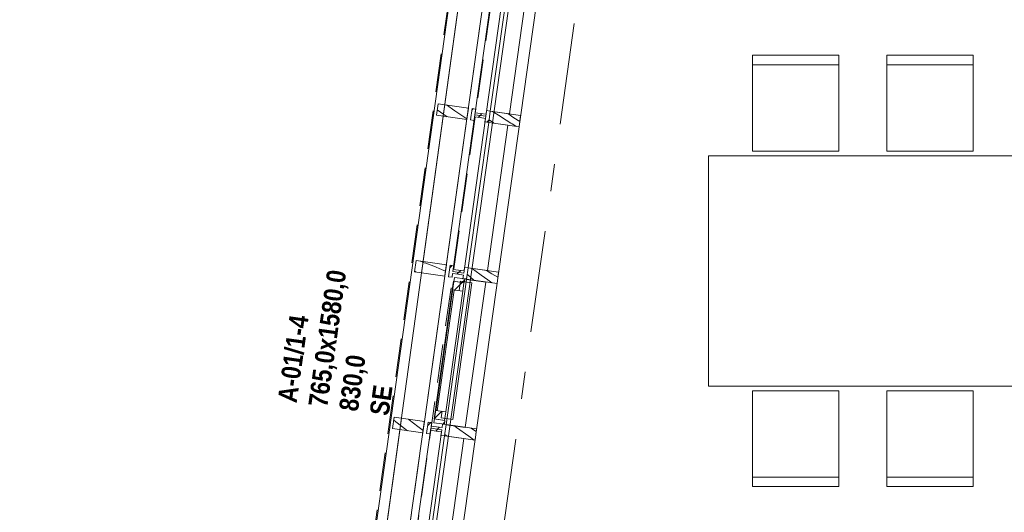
# Model space of a CAD drawing. Header units: millimetres. Extents: x 74467 to 235410, y -65 to 114857.
# Tile 77 of 256: x 82659 to 87793, y 98618 to 101186. Entities that reach past the tile are written whole.
import ezdxf
from ezdxf.enums import TextEntityAlignment as Align

# ---------------------------------------------------------------- set-up
doc = ezdxf.new("R2010")
doc.units = ezdxf.units.MM
doc.header["$MEASUREMENT"] = 0
for name, pattern in [('Katkend topelt', [1093.611073, 529.166651, -211.666656, 141.111112, -211.666656]), ('Katkend varjatud', [300, 200, -100]), ('Wipeout_Contour', [1000, 0, -1000])]:
    doc.linetypes.add(name, pattern=pattern)
for name, color, linetype in [('00 Kunstikonkursi LÜ jaoks asendi 2D', 7, 'Continuous'), ('00 Silt KLF.AR', 7, 'Continuous'), ('00 Teljed.AR', 7, 'Continuous'), ('1235 Vahelaed.AR', 7, 'Continuous'), ('1245 Klaasfassaadid.AR', 7, 'Continuous'), ('1247 Lamellid.AR', 7, 'Continuous'), ('1248 Vihmaveerennid.AR', 7, 'Continuous'), ('1330 Sisustus.SA', 7, 'Continuous'), ('9350 Netopind.AR', 7, 'Continuous'), ('Aken', 7, 'Continuous')]:
    doc.layers.add(name, color=color, linetype=linetype)
doc.styles.add('GENERATED_STYLE_2', font='txt', dxfattribs={"width": 0.84})
doc.styles.add('GENERATED_STYLE_3', font='txt')
pattern_1 = [(45, (0, 0), (-176.7767, 176.7767), []), (45, (-35.36, 35.36), (-176.7767, 176.7767), []), (45, (-70.7, 70.7), (-176.7767, 176.7767), [])]

# ---------------------------------------------------------------- blocks, each defined once
blk = doc.blocks.new('Slab_21_1', base_point=(85488.4, 103235.9))
at = {"layer": '1235 Vahelaed.AR', "color": 7, "linetype": 'Continuous', "lineweight": 13, "flags": 128}
blk.add_lwpolyline([(92532.7, 91133.4), (92269.1, 89251.8), (83692.5, 90457.2), (85488.4, 103235.9), (92952.6, 103235.9), (92952.6, 98575.9), (92952.6, 97085.9), (92952.6, 95885.9), (92742.6, 95885.9), (92742.6, 95485.9), (93142.6, 95485.9), (92577.6, 91453.2)], dxfattribs=at)
blk = doc.blocks.new('Beam_23_1', base_point=(85231.4, 103526.9))
at = {"color": 254, "linetype": 'Wipeout_Contour', "lineweight": 0, "ltscale": 527440.435451}
blk.add_wipeout([(85231.4, 103526.9), (84492.2, 98266.9), (84650.6, 98244.7), (85370.5, 103366.9)], dxfattribs=at).dxf.layer = '1247 Lamellid.AR'
at = {"layer": '1247 Lamellid.AR', "color": 7, "linetype": 'Continuous', "lineweight": 13, "flags": 128}
for points in [[(85231.4, 103526.9), (84492.2, 98266.9)], [(85370.5, 103366.9), (84650.6, 98244.7)]]:
    blk.add_lwpolyline(points, dxfattribs=at)
blk = doc.blocks.new('Beam_39_1', base_point=(84611.2, 99113.6))
at = {"layer": '1247 Lamellid.AR', "color": 7, "linetype": 'Katkend varjatud', "lineweight": 13, "flags": 128}
for points in [[(84611.2, 99113.6), (84717.6, 99871.2)], [(84717.6, 99871.2), (84876.1, 99848.9)], [(84769.6, 99091.3), (84876.1, 99848.9)], [(84611.2, 99113.6), (84769.6, 99091.3)]]:
    blk.add_lwpolyline(points, dxfattribs=at)
blk = doc.blocks.new('Beam_48_1', base_point=(85231.4, 103526.9))
at = {"layer": '1247 Lamellid.AR', "color": 7, "linetype": 'Katkend varjatud', "lineweight": 13, "flags": 128}
for points in [[(85231.4, 103526.9), (84492.2, 98266.9)], [(85370.5, 103366.9), (84650.6, 98244.7)]]:
    blk.add_lwpolyline(points, dxfattribs=at)
blk = doc.blocks.new('Beam_50_1', base_point=(84611.2, 99113.6))
at = {"color": 254, "linetype": 'Wipeout_Contour', "lineweight": 0, "ltscale": 522731.960767}
blk.add_wipeout([(84769.6, 99091.3), (84876.1, 99848.9), (84717.6, 99871.2), (84611.2, 99113.6)], dxfattribs=at).dxf.layer = '1247 Lamellid.AR'
at = {"layer": '1247 Lamellid.AR', "color": 7, "linetype": 'Continuous', "lineweight": 13, "flags": 128}
for points in [[(84611.2, 99113.6), (84717.6, 99871.2)], [(84717.6, 99871.2), (84876.1, 99848.9)], [(84769.6, 99091.3), (84876.1, 99848.9)], [(84611.2, 99113.6), (84769.6, 99091.3)]]:
    blk.add_lwpolyline(points, dxfattribs=at)
blk = doc.blocks.new('Chair 10 24[20]_1', base_point=(86480.5, 101000.8))
at = {"layer": '1330 Sisustus.SA', "color": 253, "linetype": 'Continuous', "lineweight": 13, "true_color": 0xa5a6a4}
blk.add_line((86480.5, 100950.8), (86930.5, 100950.8), dxfattribs=at)
at = {"layer": '1330 Sisustus.SA', "color": 253, "linetype": 'Continuous', "lineweight": 13, "true_color": 0xa5a6a4, "flags": 128}
blk.add_lwpolyline([(86480.5, 100500.8), (86930.5, 100500.8), (86930.5, 101000.8), (86480.5, 101000.8)], close=True, dxfattribs=at)
blk = doc.blocks.new('Chair 10 24[21]_1', base_point=(87180.5, 101000.8))
at = {"layer": '1330 Sisustus.SA', "color": 253, "linetype": 'Continuous', "lineweight": 13, "true_color": 0xa5a6a4}
blk.add_line((87180.5, 100950.8), (87630.5, 100950.8), dxfattribs=at)
at = {"layer": '1330 Sisustus.SA', "color": 253, "linetype": 'Continuous', "lineweight": 13, "true_color": 0xa5a6a4, "flags": 128}
blk.add_lwpolyline([(87180.5, 100500.8), (87630.5, 100500.8), (87630.5, 101000.8), (87180.5, 101000.8)], close=True, dxfattribs=at)
blk = doc.blocks.new('Chair 10 24[24]_1', base_point=(86480.5, 98751.6))
at = {"layer": '1330 Sisustus.SA', "color": 253, "linetype": 'Continuous', "lineweight": 13, "true_color": 0xa5a6a4}
blk.add_line((86480.5, 98801.6), (86930.5, 98801.6), dxfattribs=at)
at = {"layer": '1330 Sisustus.SA', "color": 253, "linetype": 'Continuous', "lineweight": 13, "true_color": 0xa5a6a4, "flags": 128}
blk.add_lwpolyline([(86480.5, 99251.6), (86930.5, 99251.6), (86930.5, 98751.6), (86480.5, 98751.6)], close=True, dxfattribs=at)
blk = doc.blocks.new('Chair 10 24[25]_1', base_point=(87180.5, 98751.6))
at = {"layer": '1330 Sisustus.SA', "color": 253, "linetype": 'Continuous', "lineweight": 13, "true_color": 0xa5a6a4}
blk.add_line((87180.5, 98801.6), (87630.5, 98801.6), dxfattribs=at)
at = {"layer": '1330 Sisustus.SA', "color": 253, "linetype": 'Continuous', "lineweight": 13, "true_color": 0xa5a6a4, "flags": 128}
blk.add_lwpolyline([(87180.5, 99251.6), (87630.5, 99251.6), (87630.5, 98751.6), (87180.5, 98751.6)], close=True, dxfattribs=at)
blk = doc.blocks.new('Suur arvutiklass_RG 114_19_1', base_point=(86306.1, 102478.4))
at = {"layer": '9350 Netopind.AR', "color": 7, "linetype": 'Continuous', "lineweight": 13, "flags": 128}
blk.add_lwpolyline([(85773.2, 102675.9), (85602.8, 101463.5), (85385.1, 101494.1), (84690.6, 96552.6), (84908.4, 96522), (84821.4, 95903.1), (85019.4, 95875.3), (84965.2, 95489.1), (92788.2, 94389.4), (92940.9, 95475.9), (92732.6, 95475.9), (92732.6, 95895.9), (92942.4, 95895.9), (92942.6, 102676.1), (92732.6, 102676.1), (92732.6, 102885.9), (92362.6, 102885.9), (92362.6, 103095.9), (87372.6, 103095.9), (87372.6, 102875.9), (86028.8, 102875.9), (86028.8, 102675.9)], close=True, dxfattribs=at)
blk = doc.blocks.new('*X2291')
at = {"layer": '1247 Lamellid.AR', "color": 7, "linetype": 'Continuous', "lineweight": 13}
for p, q in [((84928.6, 100710.7), (84884.1, 100741.5)), ((84853.2, 100704.3), (84836.4, 100716)), ((84888.6, 100680.2), (84853.2, 100704.3)), ((84991.4, 100669.5), (84928.6, 100710.7))]:
    blk.add_line(p, q, dxfattribs=at)
blk = doc.blocks.new('Column_221_1', base_point=(84995.1, 100695.6))
at = {"layer": '1247 Lamellid.AR', "color": 7, "linetype": 'Continuous', "lineweight": 13, "flags": 128}
blk.add_lwpolyline([(84990.9, 100665.9), (84999.2, 100725.3), (84840.8, 100747.5), (84832.4, 100688.1)], close=True, dxfattribs=at)
at = {"layer": '1247 Lamellid.AR', "color": 7, "lineweight": 15}
blk.add_blockref('*X2291', (0, 0), dxfattribs=at)
blk = doc.blocks.new('*X2293')
at = {"layer": '1247 Lamellid.AR', "color": 7, "linetype": 'Continuous', "lineweight": 13}
for p, q in [((84754.2, 99924.5), (84747.5, 99927.5)), ((84761.5, 99921.5), (84754.2, 99924.5)), ((84768.9, 99918.8), (84761.5, 99921.5)), ((84776.4, 99916.3), (84768.9, 99918.8)), ((84818.3, 99901.7), (84776.4, 99916.3)), ((84726, 99870), (84718.1, 99874.8)), ((84859.2, 99884.4), (84818.3, 99901.7)), ((84879.6, 99874.1), (84859.2, 99884.4))]:
    blk.add_line(p, q, dxfattribs=at)
blk = doc.blocks.new('Column_222_1', base_point=(84880.2, 99878.6))
at = {"layer": '1247 Lamellid.AR', "color": 7, "linetype": 'Continuous', "lineweight": 13, "flags": 128}
blk.add_lwpolyline([(84876.1, 99848.9), (84884.4, 99908.3), (84726, 99930.6), (84717.6, 99871.2)], close=True, dxfattribs=at)
at = {"layer": '1247 Lamellid.AR', "color": 7, "lineweight": 15}
blk.add_blockref('*X2293', (0, 0), dxfattribs=at)
blk = doc.blocks.new('*X2295')
at = {"layer": '1247 Lamellid.AR', "color": 7, "linetype": 'Continuous', "lineweight": 13}
for p, q in [((84620.4, 99090.3), (84609.1, 99099.3)), ((84672.7, 99049.9), (84620.4, 99090.3)), ((84689.8, 99100.4), (84686.6, 99103)), ((84712.7, 99082.6), (84689.8, 99100.4)), ((84735.7, 99065), (84712.7, 99082.6)), ((84681.7, 99043.1), (84672.7, 99049.9)), ((84763, 99044.6), (84735.7, 99065))]:
    blk.add_line(p, q, dxfattribs=at)
blk = doc.blocks.new('Column_223_1', base_point=(84765.4, 99061.6))
at = {"layer": '1247 Lamellid.AR', "color": 7, "linetype": 'Continuous', "lineweight": 13, "flags": 128}
blk.add_lwpolyline([(84761.2, 99031.9), (84769.6, 99091.3), (84611.2, 99113.6), (84602.8, 99054.2)], close=True, dxfattribs=at)
at = {"layer": '1247 Lamellid.AR', "color": 7, "lineweight": 15}
blk.add_blockref('*X2295', (0, 0), dxfattribs=at)
blk = doc.blocks.new('Dining Table 01 24[542]_1', base_point=(87851.6, 100476.2))
at = {"layer": '1330 Sisustus.SA', "color": 253, "linetype": 'Continuous', "lineweight": 13, "true_color": 0xa5a6a4}
for p, q in [((87851.6, 100476.2), (86251.6, 100476.2)), ((86251.6, 100476.2), (86251.6, 99276.2)), ((87851.6, 99276.2), (87851.6, 100476.2)), ((86251.6, 99276.2), (87851.6, 99276.2))]:
    blk.add_line(p, q, dxfattribs=at)
at = {"layer": '1330 Sisustus.SA', "color": 253, "linetype": 'Continuous', "lineweight": 13, "true_color": 0xa5a6a4, "flags": 128}
blk.add_lwpolyline([(87851.6, 100476.2), (86251.6, 100476.2), (86251.6, 99276.2), (87851.6, 99276.2)], close=True, dxfattribs=at)
blk = doc.blocks.new('Beam_101_1', base_point=(80955.8, 71665.2))
at = {"layer": '1248 Vihmaveerennid.AR', "color": 7, "linetype": 'Katkend varjatud', "lineweight": 13}
for p, q in [((80738, 71695.8), (85214.9, 103550.9)), ((80955.8, 71665.2), (85406.1, 103330.9))]:
    blk.add_line(p, q, dxfattribs=at)
blk = doc.blocks.new('Slab_457_1', base_point=(84983, 99059.3))
at = {"layer": '1330 Sisustus.SA', "color": 253, "linetype": 'Continuous', "lineweight": 13, "true_color": 0xa5a6a4, "flags": 128}
blk.add_lwpolyline([(84983, 99059.3), (84883.3, 99073.3), (84989.7, 99830.7), (85089.4, 99816.7)], close=True, dxfattribs=at)
blk = doc.blocks.new('Slab_458_1', base_point=(84917.3, 99101.1))
at = {"layer": '1330 Sisustus.SA', "color": 253, "linetype": 'Continuous', "lineweight": 13, "true_color": 0xa5a6a4, "flags": 128}
blk.add_lwpolyline([(84917.3, 99101.1), (84857.3, 99109.5), (84957.5, 99822.7), (85017.6, 99814.2)], close=True, dxfattribs=at)
blk = doc.blocks.new('Slab_459_1', base_point=(84917.3, 99101.1))
at = {"layer": '1330 Sisustus.SA', "color": 253, "linetype": 'Continuous', "lineweight": 13, "true_color": 0xa5a6a4, "flags": 128}
blk.add_lwpolyline([(84917.3, 99101.1), (84857.3, 99109.5), (84957.5, 99822.7), (85017.6, 99814.2)], close=True, dxfattribs=at)
blk = doc.blocks.new('Slab_460_1', base_point=(85098, 99878.2))
at = {"layer": '1330 Sisustus.SA', "color": 253, "linetype": 'Continuous', "lineweight": 13, "true_color": 0xa5a6a4, "flags": 128}
blk.add_lwpolyline([(85098, 99878.2), (84998.4, 99892.2), (85104.9, 100650), (85204.5, 100636)], close=True, dxfattribs=at)
blk = doc.blocks.new('Slab_461_1', base_point=(85212.9, 100695.3))
at = {"layer": '1330 Sisustus.SA', "color": 253, "linetype": 'Continuous', "lineweight": 13, "true_color": 0xa5a6a4, "flags": 128}
blk.add_lwpolyline([(85212.9, 100695.3), (85113.2, 100709.3), (85219.7, 101467.2), (85319.4, 101453.2)], close=True, dxfattribs=at)
blk = doc.blocks.new('Slab_462_1', base_point=(84868.4, 98243.9))
at = {"layer": '1330 Sisustus.SA', "color": 253, "linetype": 'Continuous', "lineweight": 13, "true_color": 0xa5a6a4, "flags": 128}
blk.add_lwpolyline([(84868.4, 98243.9), (84768.7, 98257.9), (84875.2, 99015.7), (84974.9, 99001.7)], close=True, dxfattribs=at)
blk = doc.blocks.new('*X3334')
at = {"layer": '1245 Klaasfassaadid.AR', "color": 7, "linetype": 'Continuous', "lineweight": 13}
for p, q in [((85164.3, 100682.2), (85125.1, 100707.6)), ((85172.2, 100677.2), (85164.3, 100682.2)), ((85180.1, 100672.1), (85172.2, 100677.2)), ((85188, 100667.1), (85180.1, 100672.1)), ((85236.3, 100674.8), (85204.6, 100696.4)), ((85267, 100654.4), (85236.3, 100674.8)), ((85129.6, 100647.5), (85106.7, 100663.8)), ((85129.6, 100647.5), (85134, 100645.7)), ((85195.9, 100662.1), (85188, 100667.1)), ((85203.8, 100657.1), (85195.9, 100662.1)), ((85211.7, 100652.1), (85203.8, 100657.1)), ((85219.6, 100647.1), (85211.7, 100652.1)), ((85227.6, 100642.2), (85219.6, 100647.1)), ((85245.5, 100630.1), (85227.6, 100642.2))]:
    blk.add_line(p, q, dxfattribs=at)
blk = doc.blocks.new('*X3352')
at = {"layer": '1245 Klaasfassaadid.AR', "color": 7, "linetype": 'Continuous', "lineweight": 13}
for p, q in [((84994.2, 99856.9), (84993.4, 99857.7)), ((85027.5, 99827.6), (84994.2, 99856.9)), ((85032.2, 99878.7), (85017.1, 99889.7)), ((85066.1, 99854.3), (85032.2, 99878.7)), ((85100.1, 99830), (85066.1, 99854.3)), ((85121.9, 99861.4), (85092.9, 99879)), ((85152.9, 99843), (85121.9, 99861.4)), ((85121.9, 99814.3), (85100.1, 99830))]:
    blk.add_line(p, q, dxfattribs=at)
blk = doc.blocks.new('*X3353')
at = {"layer": '1245 Klaasfassaadid.AR', "color": 7, "linetype": 'Continuous', "lineweight": 13}
for p, q in [((84937.2, 99060.1), (84923.7, 99069.7)), ((85001.3, 99014.5), (84937.2, 99060.1)), ((85036.7, 99041.6), (85014, 99057)), ((85040, 99039.4), (85036.7, 99041.6)), ((84888.9, 99014), (84876.1, 99022.8)), ((85029.9, 98994.2), (85001.3, 99014.5))]:
    blk.add_line(p, q, dxfattribs=at)
blk = doc.blocks.new('Curtain Wall_14_1')
at = {"layer": '1245 Klaasfassaadid.AR', "linetype": 'Continuous', "lineweight": 0, "true_color": 0x000000}
h = blk.add_hatch(dxfattribs=at)
h.set_pattern_fill('Alumiinium_0001', color=178, style=0, pattern_type=2)
h.set_pattern_definition(pattern_1)
h.paths.add_polyline_path([(85019, 100722.5), (85010.7, 100663.1), (85029, 100660.5), (85031.6, 100679.3), (85024.1, 100680.4), (85027.2, 100702.2), (85034.7, 100701.1), (85037.3, 100719.9)])
h = blk.add_hatch(dxfattribs=at)
h.set_pattern_fill('Alumiinium_0001', color=178, style=0, pattern_type=2)
h.set_pattern_definition(pattern_1)
h.paths.add_polyline_path([(85027.2, 100702.2), (85024.1, 100680.4), (85031.6, 100679.3), (85059.9, 100675.4), (85062.9, 100697.1), (85034.7, 100701.1)])
h = blk.add_hatch(dxfattribs=at)
h.set_pattern_fill('Alumiinium_0001', color=178, style=0, pattern_type=2)
h.set_pattern_definition(pattern_1)
h.paths.add_polyline_path([(85093.8, 100712), (85091.1, 100693.2), (85062.9, 100697.1), (85059.9, 100675.4), (85088.1, 100671.4), (85085.4, 100652.6), (85104.8, 100649.9), (85113.1, 100709.3)])
h = blk.add_hatch(dxfattribs=at)
h.set_pattern_fill('Alumiinium_0001', color=178, style=0, pattern_type=2)
h.set_pattern_definition(pattern_1)
h.paths.add_polyline_path([(84895.9, 99846.1), (84914.2, 99843.5), (84916.8, 99862.3), (84909.3, 99863.4), (84912.4, 99885.2), (84919.9, 99884.1), (84922.5, 99903), (84904.2, 99905.5)])
h = blk.add_hatch(dxfattribs=at)
h.set_pattern_fill('Alumiinium_0001', color=178, style=0, pattern_type=2)
h.set_pattern_definition(pattern_1)
h.paths.add_polyline_path([(84909.3, 99863.4), (84916.8, 99862.3), (84945, 99858.4), (84948.1, 99880.2), (84919.9, 99884.1), (84912.4, 99885.2)])
h = blk.add_hatch(dxfattribs=at)
h.set_pattern_fill('Alumiinium_0001', color=178, style=0, pattern_type=2)
h.set_pattern_definition(pattern_1)
h.paths.add_polyline_path([(84970.6, 99835.6), (84989.9, 99832.9), (84998.3, 99892.3), (84979, 99895), (84976.3, 99876.2), (84948.1, 99880.2), (84945, 99858.4), (84973.3, 99854.4)])
h = blk.add_hatch(dxfattribs=at)
h.set_pattern_fill('Alumiinium_0001', color=178, style=0, pattern_type=2)
h.set_pattern_definition(pattern_1)
h.paths.add_polyline_path([(84789.4, 99088.5), (84781.1, 99029.1), (84799.4, 99026.6), (84802, 99045.4), (84794.5, 99046.4), (84797.6, 99068.2), (84805.1, 99067.2), (84807.7, 99086)])
h = blk.add_hatch(dxfattribs=at)
h.set_pattern_fill('Alumiinium_0001', color=178, style=0, pattern_type=2)
h.set_pattern_definition(pattern_1)
h.paths.add_polyline_path([(84797.6, 99068.2), (84794.5, 99046.4), (84802, 99045.4), (84830.2, 99041.4), (84833.3, 99063.2), (84805.1, 99067.2)])
h = blk.add_hatch(dxfattribs=at)
h.set_pattern_fill('Alumiinium_0001', color=178, style=0, pattern_type=2)
h.set_pattern_definition(pattern_1)
h.paths.add_polyline_path([(84833.3, 99063.2), (84830.2, 99041.4), (84858.5, 99037.4), (84855.8, 99018.6), (84875.1, 99015.9), (84883.5, 99075.3), (84864.2, 99078), (84861.5, 99059.2)])
at = {"layer": '1245 Klaasfassaadid.AR', "color": 7, "linetype": 'Continuous', "lineweight": 13}
for p, q in [((85019, 100722.5), (85010.7, 100663.1)), ((85019, 100722.5), (85037.3, 100719.9)), ((85031.6, 100679.3), (85029, 100660.5)), ((85037.3, 100719.9), (85034.7, 100701.1)), ((85093.8, 100712), (85091.1, 100693.2)), ((85113.1, 100709.3), (85104.8, 100649.9)), ((85271.5, 100687), (85263.2, 100627.6)), ((85010.7, 100663.1), (85029, 100660.5)), ((85088.1, 100671.4), (85085.4, 100652.6)), ((84904.2, 99905.5), (84895.9, 99846.1)), ((84904.2, 99905.5), (84922.5, 99903)), ((84922.5, 99903), (84919.9, 99884.1)), ((84916.8, 99862.3), (84914.2, 99843.5)), ((84973.3, 99854.4), (84970.6, 99835.6)), ((84979, 99895), (84976.3, 99876.2)), ((84998.3, 99892.3), (84989.9, 99832.9)), ((85156.7, 99870), (85148.4, 99810.6)), ((84895.9, 99846.1), (84914.2, 99843.5)), ((84789.4, 99088.5), (84781.1, 99029.1)), ((84789.4, 99088.5), (84807.7, 99086)), ((84807.7, 99086), (84805.1, 99067.2)), ((84781.1, 99029.1), (84799.4, 99026.6)), ((84802, 99045.4), (84799.4, 99026.6)), ((84858.5, 99037.4), (84855.8, 99018.6)), ((84864.2, 99078), (84861.5, 99059.2)), ((84883.5, 99075.3), (84875.1, 99015.9)), ((85041.9, 99053.1), (85033.6, 98993.6))]:
    blk.add_line(p, q, dxfattribs=at)
at = {"layer": '1245 Klaasfassaadid.AR', "color": 7, "linetype": 'Continuous', "lineweight": 13, "flags": 128}
for points in [[(85033.2, 100690.2), (85089.6, 100682.3), (85204.4, 101499.2), (85148, 101507.2)], [(84918.4, 99873.2), (84974.8, 99865.3), (85089.6, 100682.3), (85033.2, 100690.2)], [(84688.7, 98239.3), (84745.2, 98231.4), (84860, 99048.3), (84803.5, 99056.3)]]:
    blk.add_lwpolyline(points, close=True, dxfattribs=at)
for points in [[(85031.6, 100679.3), (85059.9, 100675.4), (85088.1, 100671.4)], [(85034.7, 100701.1), (85062.9, 100697.1), (85091.1, 100693.2)], [(85093.8, 100712), (85113.1, 100709.3), (85271.5, 100687)], [(85085.4, 100652.6), (85104.8, 100649.9), (85263.2, 100627.6)], [(84916.8, 99862.3), (84945, 99858.4), (84973.3, 99854.4)], [(84919.9, 99884.1), (84948.1, 99880.2), (84976.3, 99876.2)], [(84979, 99895), (84998.3, 99892.3), (85156.7, 99870)], [(84970.6, 99835.6), (84989.9, 99832.9), (85148.4, 99810.6)], [(84802, 99045.4), (84830.2, 99041.4), (84858.5, 99037.4)], [(84805.1, 99067.2), (84833.3, 99063.2), (84861.5, 99059.2)], [(84864.2, 99078), (84883.5, 99075.3), (85041.9, 99053.1)], [(84855.8, 99018.6), (84875.1, 99015.9), (85033.6, 98993.6)]]:
    blk.add_lwpolyline(points, dxfattribs=at)
at = {"layer": '1245 Klaasfassaadid.AR', "linetype": 'Continuous', "lineweight": 0}
for name in ['*X3334', '*X3352', '*X3353']:
    blk.add_blockref(name, (0, 0), dxfattribs=at)
at = {"color": 254, "linetype": 'Wipeout_Contour', "lineweight": 0, "ltscale": 523066.54063}
blk.add_wipeout([(84826.7, 99149), (84881.1, 99141.3), (84969.5, 99770.1), (84915, 99777.8)], dxfattribs=at).dxf.layer = 'Aken'
at = {"color": 254, "linetype": 'Wipeout_Contour', "lineweight": 0, "ltscale": 523009.670096}
blk.add_wipeout([(84917.8, 99797.6), (84823.9, 99129.1), (84825.9, 99128.9), (84919.8, 99797.3)], dxfattribs=at).dxf.layer = 'Aken'
at = {"layer": 'Aken', "linetype": 'Continuous', "lineweight": 0, "true_color": 0x000000}
h = blk.add_hatch(dxfattribs=at)
h.set_pattern_fill('Alumiinium_0001', color=178, style=0, pattern_type=2)
h.set_pattern_definition(pattern_1)
h.paths.add_polyline_path([(84921.3, 99822.3), (84915, 99777.8), (84969.5, 99770.1), (84975.8, 99814.7)])
h = blk.add_hatch(dxfattribs=at)
h.set_pattern_fill('Alumiinium_0001', color=178, style=0, pattern_type=2)
h.set_pattern_definition(pattern_1)
h.paths.add_polyline_path([(84917.8, 99797.6), (84919.8, 99797.3), (84923.3, 99822.1), (84921.3, 99822.3)])
h = blk.add_hatch(dxfattribs=at)
h.set_pattern_fill('Alumiinium_0001', color=178, style=0, pattern_type=2)
h.set_pattern_definition(pattern_1)
h.paths.add_polyline_path([(84926.1, 99841.9), (84923.3, 99822.1), (84977.7, 99814.4), (84980.5, 99834.2)])
h = blk.add_hatch(dxfattribs=at)
h.set_pattern_fill('Alumiinium_0001', color=178, style=0, pattern_type=2)
h.set_pattern_definition(pattern_1)
h.paths.add_polyline_path([(84874.9, 99096.7), (84881.1, 99141.3), (84826.7, 99149), (84820.4, 99104.4)])
h = blk.add_hatch(dxfattribs=at)
h.set_pattern_fill('Alumiinium_0001', color=178, style=0, pattern_type=2)
h.set_pattern_definition(pattern_1)
h.paths.add_polyline_path([(84822.4, 99104.1), (84819.6, 99084.3), (84874.1, 99076.7), (84876.8, 99096.5)])
h = blk.add_hatch(dxfattribs=at)
h.set_pattern_fill('Alumiinium_0001', color=178, style=0, pattern_type=2)
h.set_pattern_definition(pattern_1)
h.paths.add_polyline_path([(84823.9, 99129.1), (84820.4, 99104.4), (84822.4, 99104.1), (84825.9, 99128.9)])
at = {"layer": 'Aken', "color": 7, "linetype": 'Continuous', "lineweight": 13}
for p, q in [((84915, 99777.8), (84826.7, 99149)), ((84881.1, 99141.3), (84969.5, 99770.1))]:
    blk.add_line(p, q, dxfattribs=at)
at = {"layer": 'Aken', "color": 7, "linetype": 'Continuous', "lineweight": 15}
blk.add_line((84836.6, 99147.6), (84924.9, 99776.4), dxfattribs=at)
at = {"layer": 'Aken', "color": 7, "linetype": 'Continuous', "lineweight": 15, "flags": 128}
for points in [[(84921.3, 99822.3), (84915, 99777.8), (84969.5, 99770.1), (84975.8, 99814.7)], [(84926.1, 99841.9), (84919.8, 99797.3), (84917.8, 99797.6), (84921.3, 99822.3), (84977.7, 99814.4), (84980.5, 99834.2)], [(84874.9, 99096.7), (84881.1, 99141.3), (84826.7, 99149), (84820.4, 99104.4)], [(84874.1, 99076.7), (84876.8, 99096.5), (84820.4, 99104.4), (84823.9, 99129.1), (84825.9, 99128.9), (84819.6, 99084.3)]]:
    blk.add_lwpolyline(points, close=True, dxfattribs=at)
at = {"layer": 'Aken', "color": 7, "linetype": 'Continuous', "lineweight": 13, "flags": 128}
blk.add_lwpolyline([(84917.8, 99797.6), (84823.9, 99129.1), (84825.9, 99128.9), (84919.8, 99797.3)], close=True, dxfattribs=at)
blk = doc.blocks.new('Standard grid marker_5')
at = {"layer": '00 Teljed.AR', "color": 252, "linetype": 'Katkend topelt', "lineweight": 13, "true_color": 0x8c8d8c}
blk.add_line((500, 0), (55500, 0), dxfattribs=at)
at = {"layer": '00 Teljed.AR', "color": 252, "lineweight": 13, "true_color": 0x8c8d8c, "style": 'GENERATED_STYLE_3'}
for tag, p in [('AC_MarkerText_1_0', (-55.7, -25.4)), ('AC_MarkerText_1_1', (56344.3, -25.4))]:
    blk.add_attdef(tag, text='', height=200, rotation=278, dxfattribs=at).set_placement(p, align=Align.TOP_CENTER)

msp = doc.modelspace()

# ---------------------------------------------------------------- block references
at = {"layer": '1235 Vahelaed.AR', "color": 7, "linetype": 'Continuous', "lineweight": 13}
msp.add_blockref('Slab_21_1', (85488.4, 103235.9), dxfattribs=at)
at = {"layer": '1330 Sisustus.SA', "color": 253, "linetype": 'Continuous', "lineweight": 13, "true_color": 0xa5a6a4}
for name, p in [('Chair 10 24[20]_1', (86480.5, 101000.8)), ('Chair 10 24[21]_1', (87180.5, 101000.8)), ('Chair 10 24[24]_1', (86480.5, 98751.6)), ('Chair 10 24[25]_1', (87180.5, 98751.6))]:
    msp.add_blockref(name, p, dxfattribs=at)

# ---------------------------------------------------------------- next in the draw order: block references
at = {"layer": '1247 Lamellid.AR', "color": 7, "lineweight": 13}
msp.add_blockref('Beam_23_1', (85231.4, 103526.9), dxfattribs=at)

# ---------------------------------------------------------------- next in the draw order: block references
for name, p in [('Beam_48_1', (85231.4, 103526.9)), ('Beam_39_1', (84611.2, 99113.6))]:
    msp.add_blockref(name, p, dxfattribs=at)

# ---------------------------------------------------------------- next in the draw order: block references
msp.add_blockref('Beam_50_1', (84611.2, 99113.6), dxfattribs=at)

# ---------------------------------------------------------------- next in the draw order: wipeouts: each hides what was drawn before it
at = {"color": 254, "linetype": 'Wipeout_Contour', "lineweight": 0, "ltscale": 2114394.831306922}
msp.add_wipeout([(85800.3, 114798.7), (85283.2, 113762.1), (81457.7, 105547.9), (79754.2, 98873.6), (74745, 58252.1), (78841, 57691.9), (79724.5, 63897.4), (78115.9, 65420.5), (79009.9, 71803.1), (79406.1, 71747.7), (79876.3, 75104.9), (81262.8, 74910.7), (81927.7, 79472.6), (80911.9, 79614.8), (81132.4, 81189.5), (82153, 81046.5), (85252, 103464.9), (90613.8, 114702.2)], dxfattribs=at).dxf.layer = '00 Kunstikonkursi LÜ jaoks asendi 2D'

# ---------------------------------------------------------------- next in the draw order: linework, layer by layer
at = {"layer": '00 Kunstikonkursi LÜ jaoks asendi 2D', "color": 63, "linetype": 'Continuous', "lineweight": 13, "true_color": 0xbcc992}
msp.add_line((82153, 81046.5), (85252, 103464.9), dxfattribs=at)
at = {"layer": '00 Kunstikonkursi LÜ jaoks asendi 2D', "color": 7, "linetype": 'Continuous', "lineweight": 13, "flags": 128}
msp.add_lwpolyline([(85800.3, 114798.7), (85283.2, 113762.1), (81457.7, 105547.9), (79754.2, 98873.6), (74745, 58252.1), (78841, 57691.9), (79724.5, 63897.4), (78115.9, 65420.5), (79009.9, 71803.1), (79406.1, 71747.7), (79876.3, 75104.9), (81262.8, 74910.7), (81927.7, 79472.6), (80911.9, 79614.8), (81132.4, 81189.5), (82153, 81046.5), (85252, 103464.9), (90613.8, 114702.2)], close=True, dxfattribs=at)
msp.add_lwpolyline([(85800.3, 114798.7), (85283.2, 113762.1), (81457.7, 105547.9), (79754.2, 98873.6), (74745, 58252.1), (78841, 57691.9), (79724.5, 63897.4), (78115.9, 65420.5), (79009.9, 71803.1), (79406.1, 71747.7), (79876.3, 75104.9), (81262.8, 74910.7), (81927.7, 79472.6), (80911.9, 79614.8), (81132.4, 81189.5), (82153, 81046.5), (85252, 103464.9), (90613.8, 114702.2)], close=True, dxfattribs=at)
msp.add_lwpolyline([(85800.3, 114798.7), (85283.2, 113762.1), (81457.7, 105547.9), (79754.2, 98873.6), (74745, 58252.1), (78841, 57691.9), (79724.5, 63897.4), (78115.9, 65420.5), (79009.9, 71803.1), (79406.1, 71747.7), (79876.3, 75104.9), (81262.8, 74910.7), (81927.7, 79472.6), (80911.9, 79614.8), (81132.4, 81189.5), (82153, 81046.5), (85252, 103464.9), (90613.8, 114702.2)], close=True, dxfattribs=at)
msp.add_lwpolyline([(85800.3, 114798.7), (85283.2, 113762.1), (81457.7, 105547.9), (79754.2, 98873.6), (74745, 58252.1), (78841, 57691.9), (79724.5, 63897.4), (78115.9, 65420.5), (79009.9, 71803.1), (79406.1, 71747.7), (79876.3, 75104.9), (81262.8, 74910.7), (81927.7, 79472.6), (80911.9, 79614.8), (81132.4, 81189.5), (82153, 81046.5), (85252, 103464.9), (90613.8, 114702.2)], close=True, dxfattribs=at)

# ---------------------------------------------------------------- next in the draw order: block references
at = {"layer": '1247 Lamellid.AR', "color": 7, "lineweight": 15}
for name, p in [('Column_221_1', (84995.1, 100695.6)), ('Column_222_1', (84880.2, 99878.6)), ('Column_223_1', (84765.4, 99061.6))]:
    msp.add_blockref(name, p, dxfattribs=at)
at = {"layer": '1330 Sisustus.SA', "color": 253, "linetype": 'Continuous', "lineweight": 13, "true_color": 0xa5a6a4}
for name, p in [('Slab_460_1', (85098, 99878.2)), ('Slab_458_1', (84917.3, 99101.1)), ('Slab_459_1', (84917.3, 99101.1)), ('Slab_457_1', (84983, 99059.3)), ('Slab_462_1', (84868.4, 98243.9))]:
    msp.add_blockref(name, p, dxfattribs=at)

# ---------------------------------------------------------------- next in the draw order: texts
at = {"layer": '00 Silt KLF.AR', "color": 7, "linetype": 'Continuous', "lineweight": 13, "insert": (84583.8, 99117.4), "char_height": 100, "attachment_point": 7, "rotation": 82, "line_spacing_factor": 0.967952, "style": 'GENERATED_STYLE_2'}
msp.add_mtext('\\A1;{\\pql;\\fArial|b1|i0|c0|p34;A-01/1-4\\P\\pql;\\fArial|b1|i0|c0|p34;765,0x1580,0\\P\\pql;\\fArial|b1|i0|c0|p34;830,0\\P\\pql;\\fArial|b1|i0|c0|p34;SE}', dxfattribs=at)

# ---------------------------------------------------------------- next in the draw order: wipeouts: each hides what was drawn before it
at = {"color": 254, "linetype": 'Wipeout_Contour', "lineweight": 0, "ltscale": 1106957.325690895}
msp.add_wipeout([(86371.6, 105811.4), (85252, 103464.9), (118693.5, 103518.1), (139774.1, 103480.6), (139783.7, 82997), (142852.8, 81554), (142830.8, 105959.2)], dxfattribs=at).dxf.layer = '00 Kunstikonkursi LÜ jaoks asendi 2D'

# ---------------------------------------------------------------- next in the draw order: linework, layer by layer
at = {"layer": '00 Kunstikonkursi LÜ jaoks asendi 2D', "color": 7, "linetype": 'Continuous', "lineweight": 13, "flags": 128}
msp.add_lwpolyline([(85212.3, 103505.9), (80740.1, 71575.3), (94839, 69600.8), (97910.8, 91471.6), (123957.8, 87832), (121631.9, 71230), (139853.7, 71250.7), (139838.5, 103531.6)], close=True, dxfattribs=at)
at = {"layer": '9350 Netopind.AR', "color": 253, "linetype": 'Continuous', "lineweight": 0, "true_color": 0xbbb393, "flags": 128}
msp.add_lwpolyline([(85773.2, 102675.9), (85602.8, 101463.5), (85385.1, 101494.1), (84690.6, 96552.6), (84908.4, 96522), (84821.4, 95903.1), (85019.4, 95875.3), (84965.2, 95489.1), (92788.2, 94389.4), (92940.9, 95475.9), (92732.6, 95475.9), (92732.6, 95895.9), (92942.4, 95895.9), (92942.6, 102676.1), (92732.6, 102676.1), (92732.6, 102885.9), (92362.6, 102885.9), (92362.6, 103095.9), (87372.6, 103095.9), (87372.6, 102875.9), (86028.8, 102875.9), (86028.8, 102675.9)], close=True, dxfattribs=at)

# ---------------------------------------------------------------- next in the draw order: block references
at = {"layer": '1248 Vihmaveerennid.AR', "color": 7, "lineweight": 13}
msp.add_blockref('Beam_101_1', (80955.8, 71665.2), dxfattribs=at)
at = {"layer": '1330 Sisustus.SA', "color": 253, "linetype": 'Continuous', "lineweight": 13, "true_color": 0xa5a6a4}
for name, p in [('Slab_461_1', (85212.9, 100695.3)), ('Dining Table 01 24[542]_1', (87851.6, 100476.2))]:
    msp.add_blockref(name, p, dxfattribs=at)
at = {"layer": '9350 Netopind.AR', "color": 7, "linetype": 'Continuous', "lineweight": 13}
msp.add_blockref('Suur arvutiklass_RG 114_19_1', (86306.1, 102478.4), dxfattribs=at)

# ---------------------------------------------------------------- next in the draw order: block references
at = {"layer": '1245 Klaasfassaadid.AR', "linetype": 'Continuous', "lineweight": 0}
msp.add_blockref('Curtain Wall_14_1', (0, 0), dxfattribs=at)

# ---------------------------------------------------------------- next in the draw order: block references
at = {"layer": '00 Teljed.AR', "color": 7, "linetype": 'Continuous', "lineweight": 13, "zscale": 1000, "rotation": 82}
msp.add_blockref('Standard grid marker_5', (78710.8, 52496.1), dxfattribs=at)

doc.saveas('drawing.dxf')
